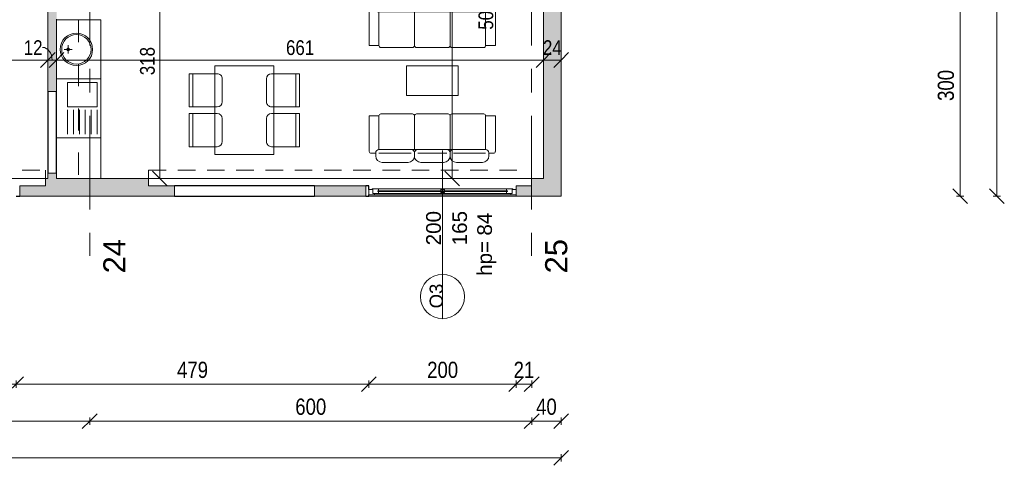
# Model space of a CAD drawing. Header units: centimetres. Extents: x -1631 to 21770, y -8842 to 3590.
# Tile 69 of 133: x 492 to 1829, y -257 to 348. Entities that reach past the tile are written whole.
import ezdxf

# ---------------------------------------------------------------- set-up
doc = ezdxf.new("R2010")
doc.units = ezdxf.units.CM
for name, pattern in [('Dash', [60, 30, -30]), ('Oś', [222.25, 127, -31.75, 31.75, -31.75]), ('Ponad', [39.688, 23.813, -15.875])]:
    doc.linetypes.add(name, pattern=pattern)
for name, color, linetype, lineweight in [('A-ANNO-DIMS', 211, 'Continuous', 13), ('A-ANNO-DIMS-100', 211, 'Continuous', 13), ('A-FLOR-OVHD', 1, 'Ponad', 9), ('A-GENM', 13, 'Continuous', 9), ('A-GLAZ', 151, 'Continuous', 13), ('A-GLAZ-IDEN', 152, 'Continuous', 13), ('A-WALL', 113, 'Continuous', 13), ('A-WALL-PATT', 111, 'Continuous', 13), ('I-FURN', 30, 'Continuous', 9), ('P-SANR-FIXT', 6, 'Continuous', 9), ('S-GRID', 1, 'Continuous', 13), ('S-GRID-IDEN', 1, 'Continuous', 13)]:
    doc.layers.add(name, color=color, linetype=linetype, lineweight=lineweight)
doc.styles.add('Arial Narrow_1', font='ARIALN.TTF', dxfattribs={"height": 22})
doc.styles.add('Arial Narrow_5', font='ARIALN.TTF', dxfattribs={"height": 20})
doc.styles.add('Arial_10', font='arial.ttf', dxfattribs={"height": 20})
doc.styles.add('Arial_13', font='arial.ttf', dxfattribs={"height": 0.2})
doc.styles.add('Arial_7', font='arial.ttf', dxfattribs={"height": 30})
doc.styles.add('Arial_8', font='arial.ttf', dxfattribs={"height": 18})
doc.dimstyles.new('Diagonal_1_100__0_1_', dxfattribs={"dimscale": 30.48, "dimtxt": 22.515481, "dimasz": 0.656168, "dimexe": 0.164042, "dimexo": 0.0625, "dimgap": 0.065617, "dimtad": 1, "dimdec": 1, "dimrnd": 0.1, "dimdsep": 46, "dimtxsty": 'Arial Narrow_1', "dimblk1": 'OBLIQUE', "dimblk2": 'OBLIQUE', "dimsah": 1, "dimcen": 0.09, "dimazin": 0, "dimtfac": 1, "dimtdec": 4, "dimtix": 1, "dimtmove": 0, "dimatfit": 3, "dimfxl": 0, "dimtvp": 1, "dimtolj": 1, "dimtzin": 0, "dimarcsym": 0})
doc.dimstyles.new('Diagonal_1_100__0__wewnętrzne', dxfattribs={"dimscale": 30.48, "dimtxt": 20.468619, "dimasz": 0.656168, "dimexe": 0.164042, "dimexo": 0.0625, "dimgap": 0.032808, "dimtad": 1, "dimdec": 0, "dimdsep": 46, "dimtxsty": 'Arial Narrow_5', "dimblk1": 'OBLIQUE', "dimblk2": 'OBLIQUE', "dimsah": 1, "dimcen": 0.09, "dimazin": 0, "dimtfac": 1, "dimtdec": 4, "dimtix": 1, "dimtmove": 0, "dimatfit": 3, "dimfxl": 0, "dimtvp": 1, "dimtolj": 1, "dimtzin": 0, "dimarcsym": 0})
doc.dimstyles.new('Diagonal_1_100__0__wewnętrzne_1', dxfattribs={"dimscale": 30.48, "dimtxt": 20.468619, "dimasz": 0.656168, "dimexe": 0.164042, "dimexo": 0.0625, "dimgap": 0.032808, "dimtad": 1, "dimdec": 0, "dimdsep": 46, "dimtxsty": 'Arial Narrow_5', "dimblk1": 'OBLIQUE', "dimblk2": 'OBLIQUE', "dimsah": 1, "dimcen": 0.09, "dimazin": 0, "dimtfac": 1, "dimtdec": 4, "dimtix": 1, "dimtmove": 1, "dimatfit": 3, "dimfxl": 0, "dimtvp": 1, "dimtolj": 1, "dimtzin": 0, "dimarcsym": 0})
doc.dimstyles.new('Diagonal_1_100__0__wewnętrzne_2', dxfattribs={"dimscale": 30.48, "dimtxt": 20.468619, "dimasz": 0.656168, "dimexe": 0.164042, "dimexo": 0.0625, "dimgap": 0.032808, "dimtad": 1, "dimdec": 0, "dimdsep": 46, "dimtxsty": 'Arial Narrow_5', "dimblk1": 'OBLIQUE', "dimblk2": 'OBLIQUE', "dimsah": 1, "dimcen": 0.09, "dimazin": 0, "dimtfac": 1, "dimtdec": 4, "dimtix": 1, "dimtmove": 2, "dimatfit": 3, "dimfxl": 0, "dimtvp": 1, "dimtolj": 1, "dimtzin": 0, "dimarcsym": 0})

# ---------------------------------------------------------------- blocks, each defined once
blk = doc.blocks.new('Blat - Blat-2179329-6_piętro IV __13_80 m_ - stan projektowany')
at = {"layer": 'I-FURN'}
for p, q in [((0, 0), (120, 0)), ((0, -80), (0, 0)), ((120, 0), (120, -80)), ((120, -80), (0, -80))]:
    blk.add_line(p, q, dxfattribs=at)
blk = doc.blocks.new('krzesło - krzesło-1270919-6_piętro IV __13_80 m_ - stan projektowany')
at = {"layer": 'I-FURN'}
for p, q in [((-22.5, -22.5), (-22.5, 15.5)), ((-15.5, 22.5), (15.5, 22.5)), ((22.5, 15.5), (22.5, -22.5)), ((22.5, -17.5), (-22.5, -17.5)), ((22.5, -22.5), (-22.5, -22.5))]:
    blk.add_line(p, q, dxfattribs=at)
for centre, start, end in [((-15.5, 15.5), 90, 180), ((15.5, 15.5), 360, 90)]:
    blk.add_arc(centre, 7, start, end, dxfattribs=at)
blk = doc.blocks.new('krzesło - krzesło-823058-6_piętro IV __13_80 m_ - stan projektowany')
at = {"layer": 'I-FURN'}
for p, q in [((-22.5, 22.5), (-22.5, -15.5)), ((22.5, 22.5), (-22.5, 22.5)), ((22.5, 17.5), (-22.5, 17.5)), ((22.5, -15.5), (22.5, 22.5)), ((-15.5, -22.5), (15.5, -22.5))]:
    blk.add_line(p, q, dxfattribs=at)
for centre, start, end in [((-15.5, -15.5), 180, 270), ((15.5, -15.5), 270, 0)]:
    blk.add_arc(centre, 7, start, end, dxfattribs=at)
blk = doc.blocks.new('Blat - Blat-1245948-6_piętro IV __13_80 m_ - stan projektowany')
at = {"layer": 'I-FURN'}
for p, q in [((0, 40), (0, 0)), ((70, 40), (0, 40)), ((70, 0), (70, 40)), ((0, 0), (70, 0))]:
    blk.add_line(p, q, dxfattribs=at)
blk = doc.blocks.new('kanapa 3 siedziska - kanapa-819259-6_piętro IV __13_80 m_ - stan projektowany')
at = {"layer": 'I-FURN'}
for p, q in [((-68, 33.9), (-32.9, 33.9)), ((-15.4, 33.9), (15.4, 33.9)), ((32.9, 33.9), (68, 33.9)), ((-85.6, -29.3), (-85.6, 18.9)), ((-76.8, 21.5), (-82.9, 21.5)), ((-76.8, 20.7), (-76.8, 25.1)), ((-72.4, 21.5), (-28.7, 21.5)), ((-72.4, 16.3), (-72.4, -29.3)), ((-24.1, 16.3), (-72.4, 16.3)), ((-24.1, 25.1), (-24.1, 20.7)), ((-24.1, 16.3), (-24.1, -29.3)), ((24.1, 16.3), (-24.1, 16.3)), ((19.6, 21.5), (-19.6, 21.5)), ((24.1, 25.1), (24.1, 20.7)), ((72.4, 16.3), (24.1, 16.3)), ((24.1, -29.3), (24.1, 16.3)), ((28.5, 21.5), (34.7, 21.5)), ((72.4, 21.5), (28.7, 21.5)), ((72.4, -29.3), (72.4, 16.3)), ((76.8, 25.1), (76.8, 20.7)), ((76.8, 21.5), (82.9, 21.5)), ((85.6, 18.9), (85.6, -29.3)), ((-72.4, -29.3), (-85.6, -29.3)), ((-26.8, -31.9), (-69.8, -31.9)), ((-21.5, -31.9), (21.5, -31.9)), ((26.8, -31.9), (69.8, -31.9)), ((85.6, -29.3), (72.4, -29.3))]:
    blk.add_line(p, q, dxfattribs=at)
for centre, radius, start, end in [((-68, 25.1), 8.77, 90, 180), ((-32.9, 25.1), 8.77, 0, 90), ((-15.4, 25.1), 8.77, 90, 180), ((15.4, 25.1), 8.77, 360, 90), ((32.9, 25.1), 8.77, 90, 180), ((68, 25.1), 8.77, 0, 90), ((-82.9, 18.9), 2.63, 90, 180), ((-72.4, 20.7), 4.39, 180, 270), ((-28.5, 20.7), 4.39, 270, 0), ((-19.7, 20.7), 4.39, 180, 270), ((19.7, 20.7), 4.39, 270, 360), ((28.5, 20.7), 4.39, 180, 270), ((72.4, 20.7), 4.39, 270, 0), ((82.9, 18.9), 2.63, 0, 90), ((-69.8, -29.3), 2.63, 180, 270), ((-26.8, -29.3), 2.63, 270, 0), ((-21.5, -29.3), 2.63, 180, 270), ((21.5, -29.3), 2.63, 270, 0), ((26.8, -29.3), 2.63, 180, 270), ((69.8, -29.3), 2.63, 270, 0)]:
    blk.add_arc(centre, radius, start, end, dxfattribs=at)
blk = doc.blocks.new('kanapa 3 siedziska - kanapa-1274575-6_piętro IV __13_80 m_ - stan projektowany')
at = {"layer": 'I-FURN'}
for p, q in [((-85.6, 29.3), (-85.6, -18.9)), ((-72.4, 29.3), (-85.6, 29.3)), ((-72.4, -16.3), (-72.4, 29.3)), ((-26.8, 31.9), (-69.8, 31.9)), ((-24.1, -16.3), (-24.1, 29.3)), ((-21.5, 31.9), (21.5, 31.9)), ((24.1, 29.3), (24.1, -16.3)), ((26.8, 31.9), (69.8, 31.9)), ((85.6, 29.3), (72.4, 29.3)), ((72.4, 29.3), (72.4, -16.3)), ((85.6, -18.9), (85.6, 29.3)), ((-76.8, -21.5), (-82.9, -21.5)), ((-76.8, -20.7), (-76.8, -25.1)), ((-24.1, -16.3), (-72.4, -16.3)), ((-72.4, -21.5), (-28.7, -21.5)), ((24.1, -16.3), (-24.1, -16.3)), ((-24.1, -25.1), (-24.1, -20.7)), ((19.6, -21.5), (-19.6, -21.5)), ((72.4, -16.3), (24.1, -16.3)), ((24.1, -25.1), (24.1, -20.7)), ((28.5, -21.5), (34.7, -21.5)), ((72.4, -21.5), (28.7, -21.5)), ((76.8, -25.1), (76.8, -20.7)), ((76.8, -21.5), (82.9, -21.5)), ((-68, -33.9), (-32.9, -33.9)), ((-15.4, -33.9), (15.4, -33.9)), ((32.9, -33.9), (68, -33.9))]:
    blk.add_line(p, q, dxfattribs=at)
for centre, radius, start, end in [((-69.8, 29.3), 2.63, 90, 180), ((-26.8, 29.3), 2.63, 360, 90), ((-21.5, 29.3), 2.63, 90, 180), ((21.5, 29.3), 2.63, 360, 90), ((26.8, 29.3), 2.63, 90, 180), ((69.8, 29.3), 2.63, 360, 90), ((-82.9, -18.9), 2.63, 180, 270), ((-72.4, -20.7), 4.39, 90, 180), ((-68, -25.1), 8.77, 180, 270), ((-32.9, -25.1), 8.77, 270, 360), ((-28.5, -20.7), 4.39, 360, 90), ((-19.7, -20.7), 4.39, 90, 180), ((-15.4, -25.1), 8.77, 180, 270), ((15.4, -25.1), 8.77, 270, 0), ((19.7, -20.7), 4.39, 0, 90), ((28.5, -20.7), 4.39, 90, 180), ((32.9, -25.1), 8.77, 180, 270), ((68, -25.1), 8.77, 270, 360), ((72.4, -20.7), 4.39, 360, 90), ((82.9, -18.9), 2.63, 270, 0)]:
    blk.add_arc(centre, radius, start, end, dxfattribs=at)
blk = doc.blocks.new('Blat - Blat-2458767-6_piętro IV __13_80 m_ - stan projektowany')
at = {"layer": 'I-FURN', "linetype": 'Dash'}
for p, q in [((215, 0), (215, -30)), ((215, -30), (0, -30))]:
    blk.add_line(p, q, dxfattribs=at)
blk = doc.blocks.new('Blat - Blat-V19-6_piętro IV __13_80 m_ - stan projektowany')
at = {"layer": 'I-FURN'}
for p, q in [((0, 60), (0, 0)), ((80, 60), (0, 60)), ((80, 0), (80, 60))]:
    blk.add_line(p, q, dxfattribs=at)
blk = doc.blocks.new('zlewozmywak jednokomorowy - Type 1-2176593-6_piętro IV __13_80 m_ - stan projektowany')
at = {"layer": 'A-GENM'}
for p, q in [((-27.5, -66), (-27.5, -6)), ((52.5, -6), (52.5, -66)), ((-22.5, -21), (10.5, -21)), ((14.5, -61), (14.5, -21)), ((14.5, -21), (47.5, -21)), ((47.5, -21), (47.5, -61)), ((10.5, -29), (-22.5, -29)), ((10.5, -37), (-22.5, -37)), ((10.5, -45), (-22.5, -45)), ((10.5, -53), (-22.5, -53)), ((52.5, -66), (-27.5, -66)), ((10.5, -61), (-22.5, -61)), ((47.5, -61), (14.5, -61))]:
    blk.add_line(p, q, dxfattribs=at)
blk = doc.blocks.new('umywalka okrągła d _44cm stal nierdzewna - Type 1-2356172-6_piętro IV __13_80 m_ - stan projektowany')
at = {"layer": 'P-SANR-FIXT'}
for p, q in [((7, -21.9), (18, -21.9)), ((12.5, -16.4), (12.5, -27.4))]:
    blk.add_line(p, q, dxfattribs=at)
for centre, radius in [((12.5, -33), 22), ((12.5, -33), 20), ((12.5, -21.9), 1.9)]:
    blk.add_circle(centre, radius, dxfattribs=at)
blk = doc.blocks.new('Blat - Blat-2460421-6_piętro IV __13_80 m_ - stan projektowany')
at = {"layer": 'I-FURN'}
for p, q in [((0, 60), (0, 0)), ((55, 60), (0, 60))]:
    blk.add_line(p, q, dxfattribs=at)
blk = doc.blocks.new('Okno - automatyczna etykieta - 200x165 _projektowane_-2623157-6_piętro IV __13_80 m_ - stan projektowany')
at = {"layer": 'A-GLAZ'}
for p, q in [((-92.5, 5.5), (-100, 5.5)), ((-100, 5.5), (-100, -2)), ((-100, 5.5), (100, 5.5)), ((-87, 3.5), (-94.5, 3.5)), ((-94.5, 3.5), (-94.5, -2)), ((-94.5, -2), (-94.5, 3.5)), ((-94.5, 3.5), (-92.5, 3.5)), ((-92.5, 3.5), (-92.5, 5.5)), ((92.5, 5.5), (-92.5, 5.5)), ((88, 0.75), (-88, 0.75)), ((-88, 0.75), (-88, -0.25)), ((-88, -0.25), (-88, 0.75)), ((-88, 0.75), (-87, 0.75)), ((-87, 0.75), (-87, 3.5)), ((87, 3.5), (-87, 3.5)), ((2.5, 2.25), (-2.5, 2.25)), ((-2.5, 2.25), (-2.5, -1.75)), ((2.5, -1.75), (2.5, 2.25)), ((94.5, 3.5), (87, 3.5)), ((87, 3.5), (87, 0.75)), ((87, 0.75), (88, 0.75)), ((88, -0.25), (88, 0.75)), ((88, 0.75), (88, -0.25)), ((100, 5.5), (92.5, 5.5)), ((92.5, 5.5), (92.5, 3.5)), ((92.5, 3.5), (94.5, 3.5)), ((94.5, -2), (94.5, 3.5)), ((94.5, 3.5), (94.5, -2)), ((100, -2), (100, 5.5)), ((-100, -2), (-94.5, -2)), ((-94.5, -2), (-95.5, -2)), ((-95.5, -2), (-95.5, -3)), ((-95.5, -3), (-87, -3)), ((-88, -0.25), (88, -0.25)), ((-87, -0.25), (-88, -0.25)), ((-87, -3), (-87, -0.25)), ((87, -3), (-87, -3)), ((-2.5, -1.75), (2.5, -1.75)), ((87, -0.25), (87, -3)), ((88, -0.25), (87, -0.25)), ((87, -3), (95.5, -3)), ((95.5, -2), (94.5, -2)), ((94.5, -2), (100, -2)), ((95.5, -3), (95.5, -2))]:
    blk.add_line(p, q, dxfattribs=at)
blk = doc.blocks.new('DIMBLOCK1-6_piętro IV __13_80 m_ - stan projektowany')
at = {"layer": 'A-ANNO-DIMS-100', "transparency": 16777216}
for p, q in [((-1252.6, -246.8), (-1242.6, -236.8)), ((1227.4, -246.8), (1237.4, -236.8)), ((-1252.6, -246.8), (-1262.6, -256.8)), ((-1252.6, -241.8), (-1252.6, -251.8)), ((-1252.6, -246.8), (-1252.6, -241.8)), ((-1252.6, -246.8), (1227.4, -246.8)), ((1227.4, -246.8), (1217.4, -256.8)), ((1227.4, -241.8), (1227.4, -251.8)), ((1227.4, -246.8), (1227.4, -241.8))]:
    blk.add_line(p, q, dxfattribs=at)
at = {"layer": 'A-ANNO-DIMS-100', "color": 0, "transparency": 16777216, "insert": (-40.5, -216.3), "char_height": 22, "width": 66.903, "attachment_point": 1, "line_spacing_factor": 0.974696, "style": 'Arial Narrow_1'}
blk.add_mtext('2480', dxfattribs=at)
blk = doc.blocks.new('_Oblique')
at = {"color": 0, "linetype": 'ByBlock', "lineweight": -2}
blk.add_line((-0.5, -0.5), (0.5, 0.5), dxfattribs=at)
blk = doc.blocks.new('DIMBLOCK2-6_piętro IV __13_80 m_ - stan projektowany')
at = {"layer": 'A-ANNO-DIMS-100', "transparency": 16777216}
for p, q in [((1187.4, -196.8), (1197.4, -186.8)), ((1227.4, -196.8), (1237.4, -186.8)), ((1187.4, -196.8), (1177.4, -206.8)), ((1187.4, -191.8), (1187.4, -201.8)), ((1187.4, -196.8), (1187.4, -191.8)), ((1227.4, -196.8), (1187.4, -196.8)), ((1227.4, -196.8), (1217.4, -206.8)), ((1227.4, -191.8), (1227.4, -201.8)), ((1227.4, -196.8), (1227.4, -191.8))]:
    blk.add_line(p, q, dxfattribs=at)
at = {"layer": 'A-ANNO-DIMS-100', "color": 0, "transparency": 16777216, "insert": (1193.4, -166.3), "char_height": 22, "width": 33.452, "attachment_point": 1, "line_spacing_factor": 0.974696, "style": 'Arial Narrow_1'}
blk.add_mtext('40', dxfattribs=at)
blk = doc.blocks.new('DIMBLOCK3-6_piętro IV __13_80 m_ - stan projektowany')
at = {"layer": 'A-ANNO-DIMS-100', "transparency": 16777216}
for p, q in [((587.4, -196.8), (597.4, -186.8)), ((1187.4, -196.8), (1197.4, -186.8)), ((587.4, -196.8), (577.4, -206.8)), ((587.4, -191.8), (587.4, -201.8)), ((587.4, -196.8), (587.4, -191.8)), ((1187.4, -196.8), (587.4, -196.8)), ((1187.4, -196.8), (1177.4, -206.8)), ((1187.4, -191.8), (1187.4, -201.8)), ((1187.4, -196.8), (1187.4, -191.8))]:
    blk.add_line(p, q, dxfattribs=at)
at = {"layer": 'A-ANNO-DIMS-100', "color": 0, "transparency": 16777216, "insert": (866.5, -166.3), "char_height": 22, "width": 50.177, "attachment_point": 1, "line_spacing_factor": 0.974696, "style": 'Arial Narrow_1'}
blk.add_mtext('600', dxfattribs=at)
blk = doc.blocks.new('DIMBLOCK4-6_piętro IV __13_80 m_ - stan projektowany')
at = {"layer": 'A-ANNO-DIMS-100', "transparency": 16777216}
for p, q in [((-12.6, -196.8), (-2.6, -186.8)), ((587.4, -196.8), (597.4, -186.8)), ((-12.6, -196.8), (-22.6, -206.8)), ((-12.6, -191.8), (-12.6, -201.8)), ((-12.6, -196.8), (-12.6, -191.8)), ((587.4, -196.8), (-12.6, -196.8)), ((587.4, -196.8), (577.4, -206.8)), ((587.4, -191.8), (587.4, -201.8)), ((587.4, -196.8), (587.4, -191.8))]:
    blk.add_line(p, q, dxfattribs=at)
at = {"layer": 'A-ANNO-DIMS-100', "color": 0, "transparency": 16777216, "insert": (266.5, -166.3), "char_height": 22, "width": 50.177, "attachment_point": 1, "line_spacing_factor": 0.974696, "style": 'Arial Narrow_1'}
blk.add_mtext('600', dxfattribs=at)
blk = doc.blocks.new('DIMBLOCK9-6_piętro IV __13_80 m_ - stan projektowany')
at = {"layer": 'A-ANNO-DIMS-100', "transparency": 16777216}
for p, q in [((1819, 2848.3), (1809, 2858.3)), ((1814, 2848.3), (1824, 2848.3)), ((1819, 2848.3), (1814, 2848.3)), ((1819, 108.3), (1819, 2848.3)), ((1819, 2848.3), (1829, 2838.3)), ((1819, 108.3), (1809, 118.3)), ((1814, 108.3), (1824, 108.3)), ((1819, 108.3), (1814, 108.3)), ((1819, 108.3), (1829, 98.3))]:
    blk.add_line(p, q, dxfattribs=at)
at = {"layer": 'A-ANNO-DIMS-100', "color": 0, "transparency": 16777216, "insert": (1788.6, 1450.4), "char_height": 22, "width": 66.903, "attachment_point": 1, "rotation": 90, "line_spacing_factor": 0.974696, "style": 'Arial Narrow_1'}
blk.add_mtext('2740', dxfattribs=at)
blk = doc.blocks.new('DIMBLOCK17-6_piętro IV __13_80 m_ - stan projektowany')
at = {"layer": 'A-ANNO-DIMS-100', "transparency": 16777216}
for p, q in [((1769, 408.3), (1759, 418.3)), ((1764, 408.3), (1774, 408.3)), ((1769, 408.3), (1764, 408.3)), ((1769, 108.3), (1769, 408.3)), ((1769, 408.3), (1779, 398.3)), ((1769, 108.3), (1759, 118.3)), ((1764, 108.3), (1774, 108.3)), ((1769, 108.3), (1764, 108.3)), ((1769, 108.3), (1779, 98.3))]:
    blk.add_line(p, q, dxfattribs=at)
at = {"layer": 'A-ANNO-DIMS-100', "color": 0, "transparency": 16777216, "insert": (1738.6, 237.4), "char_height": 22, "width": 50.177, "attachment_point": 1, "rotation": 90, "line_spacing_factor": 0.974696, "style": 'Arial Narrow_1'}
blk.add_mtext('300', dxfattribs=at)
blk = doc.blocks.new('DIMBLOCK66-6_piętro IV __13_80 m_ - stan projektowany')
at = {"layer": 'A-ANNO-DIMS-100', "transparency": 16777216}
for p, q in [((682.6, 450.3), (672.6, 460.3)), ((677.6, 450.3), (687.6, 450.3)), ((682.6, 450.3), (677.6, 450.3)), ((682.6, 132.3), (682.6, 450.3)), ((682.6, 450.3), (692.6, 440.3)), ((682.6, 132.3), (672.6, 142.3)), ((677.6, 132.3), (687.6, 132.3)), ((682.6, 132.3), (677.6, 132.3)), ((682.6, 132.3), (692.6, 122.3))]:
    blk.add_line(p, q, dxfattribs=at)
at = {"layer": 'A-ANNO-DIMS-100', "color": 0, "transparency": 16777216, "insert": (655.7, 272.3), "char_height": 20, "width": 45.616, "attachment_point": 1, "rotation": 90, "line_spacing_factor": 0.974696, "style": 'Arial Narrow_5'}
blk.add_mtext('318', dxfattribs=at)
blk = doc.blocks.new('DIMBLOCK91-6_piętro IV __13_80 m_ - stan projektowany')
at = {"layer": 'A-ANNO-DIMS-100', "transparency": 16777216}
for p, q in [((1203.4, 292.9), (1213.4, 302.9)), ((1203.4, 287.9), (1203.4, 297.9)), ((1227.4, 292.9), (1237.4, 302.9)), ((1227.4, 287.9), (1227.4, 297.9)), ((1203.4, 292.9), (1193.4, 282.9)), ((1227.4, 292.9), (1203.4, 292.9)), ((1203.4, 292.9), (1203.4, 287.9)), ((1227.4, 292.9), (1217.4, 282.9)), ((1227.4, 292.9), (1227.4, 287.9))]:
    blk.add_line(p, q, dxfattribs=at)
at = {"layer": 'A-ANNO-DIMS-100', "color": 0, "transparency": 16777216, "insert": (1202.7, 319.7), "char_height": 20, "width": 30.411, "attachment_point": 1, "line_spacing_factor": 0.974696, "style": 'Arial Narrow_5'}
blk.add_mtext('24', dxfattribs=at)
blk = doc.blocks.new('DIMBLOCK92-6_piętro IV __13_80 m_ - stan projektowany')
at = {"layer": 'A-ANNO-DIMS-100', "transparency": 16777216}
for p, q in [((542.4, 292.9), (552.4, 302.9)), ((542.4, 287.9), (542.4, 297.9)), ((1203.4, 292.9), (1213.4, 302.9)), ((1203.4, 287.9), (1203.4, 297.9)), ((542.4, 292.9), (532.4, 282.9)), ((1203.4, 292.9), (542.4, 292.9)), ((542.4, 292.9), (542.4, 287.9)), ((1203.4, 292.9), (1193.4, 282.9)), ((1203.4, 292.9), (1203.4, 287.9))]:
    blk.add_line(p, q, dxfattribs=at)
at = {"layer": 'A-ANNO-DIMS-100', "color": 0, "transparency": 16777216, "insert": (853.9, 319.7), "char_height": 20, "width": 45.616, "attachment_point": 1, "line_spacing_factor": 0.974696, "style": 'Arial Narrow_5'}
blk.add_mtext('661', dxfattribs=at)
blk = doc.blocks.new('DIMBLOCK93-6_piętro IV __13_80 m_ - stan projektowany')
at = {"layer": 'A-ANNO-DIMS-100', "transparency": 16777216}
for p, q in [((530.4, 292.9), (540.4, 302.9)), ((530.4, 287.9), (530.4, 297.9)), ((542.4, 292.9), (552.4, 302.9)), ((542.4, 287.9), (542.4, 297.9)), ((530.4, 292.9), (520.4, 282.9)), ((542.4, 292.9), (530.4, 292.9)), ((530.4, 292.9), (530.4, 287.9)), ((542.4, 292.9), (532.4, 282.9)), ((542.4, 292.9), (542.4, 287.9))]:
    blk.add_line(p, q, dxfattribs=at)
blk.add_ellipse((523.3, 292.9), major_axis=(0, 17.2), ratio=0.759866, start_param=4.712389, end_param=6.283185, dxfattribs=at)
at = {"layer": 'A-ANNO-DIMS-100', "color": 0, "transparency": 16777216, "insert": (497.9, 319.7), "char_height": 20, "width": 30.411, "attachment_point": 1, "line_spacing_factor": 0.974696, "style": 'Arial Narrow_5'}
blk.add_mtext('12', dxfattribs=at)
blk = doc.blocks.new('DIMBLOCK94-6_piętro IV __13_80 m_ - stan projektowany')
at = {"layer": 'A-ANNO-DIMS-100', "transparency": 16777216}
for p, q in [((297.4, 292.9), (307.4, 302.9)), ((297.4, 287.9), (297.4, 297.9)), ((530.4, 292.9), (540.4, 302.9)), ((530.4, 287.9), (530.4, 297.9)), ((297.4, 292.9), (287.4, 282.9)), ((530.4, 292.9), (297.4, 292.9)), ((297.4, 292.9), (297.4, 287.9)), ((530.4, 292.9), (520.4, 282.9)), ((530.4, 292.9), (530.4, 287.9))]:
    blk.add_line(p, q, dxfattribs=at)
at = {"layer": 'A-ANNO-DIMS-100', "color": 0, "transparency": 16777216, "insert": (394.9, 319.7), "char_height": 20, "width": 45.616, "attachment_point": 1, "line_spacing_factor": 0.974696, "style": 'Arial Narrow_5'}
blk.add_mtext('233', dxfattribs=at)
blk = doc.blocks.new('DIMBLOCK120-6_piętro IV __13_80 m_ - stan projektowany')
at = {"layer": 'A-ANNO-DIMS-100', "transparency": 16777216}
for p, q in [((1079.5, 640.8), (1069.5, 650.8)), ((1074.5, 640.8), (1084.5, 640.8)), ((1079.5, 640.8), (1074.5, 640.8)), ((1079.5, 132.3), (1079.5, 640.8)), ((1079.5, 640.8), (1089.5, 630.8)), ((1079.5, 132.3), (1069.5, 142.3)), ((1084.5, 132.3), (1074.5, 132.3)), ((1079.5, 132.3), (1089.5, 122.3)), ((1079.5, 132.3), (1084.5, 132.3))]:
    blk.add_line(p, q, dxfattribs=at)
at = {"layer": 'A-ANNO-DIMS-100', "color": 0, "transparency": 16777216, "insert": (1115.2, 334), "char_height": 20, "width": 45.616, "attachment_point": 1, "rotation": 90, "line_spacing_factor": 0.974696, "style": 'Arial Narrow_5'}
blk.add_mtext('509', dxfattribs=at)
blk = doc.blocks.new('DIMBLOCK248-6_piętro IV __13_80 m_ - stan projektowany')
at = {"layer": 'A-ANNO-DIMS-100', "transparency": 16777216}
for p, q in [((1166.4, -146.8), (1156.4, -156.8)), ((1166.4, -146.8), (1176.4, -136.8)), ((1166.4, -141.8), (1166.4, -151.8)), ((1166.4, -146.8), (1166.4, -141.8)), ((1187.4, -146.8), (1166.4, -146.8)), ((1187.4, -146.8), (1177.4, -156.8)), ((1187.4, -146.8), (1197.4, -136.8)), ((1187.4, -141.8), (1187.4, -151.8)), ((1187.4, -146.8), (1187.4, -141.8))]:
    blk.add_line(p, q, dxfattribs=at)
at = {"layer": 'A-ANNO-DIMS-100', "color": 0, "transparency": 16777216, "insert": (1162.9, -116.3), "char_height": 22, "width": 33.452, "attachment_point": 1, "line_spacing_factor": 0.974696, "style": 'Arial Narrow_1'}
blk.add_mtext('21', dxfattribs=at)
blk = doc.blocks.new('DIMBLOCK249-6_piętro IV __13_80 m_ - stan projektowany')
at = {"layer": 'A-ANNO-DIMS-100', "transparency": 16777216}
for p, q in [((966.4, -146.8), (956.4, -156.8)), ((966.4, -146.8), (976.4, -136.8)), ((966.4, -141.8), (966.4, -151.8)), ((966.4, -146.8), (966.4, -141.8)), ((1166.4, -146.8), (966.4, -146.8)), ((1166.4, -146.8), (1156.4, -156.8)), ((1166.4, -146.8), (1176.4, -136.8)), ((1166.4, -141.8), (1166.4, -151.8)), ((1166.4, -146.8), (1166.4, -141.8))]:
    blk.add_line(p, q, dxfattribs=at)
at = {"layer": 'A-ANNO-DIMS-100', "color": 0, "transparency": 16777216, "insert": (1045.5, -116.3), "char_height": 22, "width": 50.177, "attachment_point": 1, "line_spacing_factor": 0.974696, "style": 'Arial Narrow_1'}
blk.add_mtext('200', dxfattribs=at)
blk = doc.blocks.new('DIMBLOCK250-6_piętro IV __13_80 m_ - stan projektowany')
at = {"layer": 'A-ANNO-DIMS-100', "transparency": 16777216}
for p, q in [((487.4, -146.8), (477.4, -156.8)), ((487.4, -146.8), (497.4, -136.8)), ((487.4, -141.8), (487.4, -151.8)), ((487.4, -146.8), (487.4, -141.8)), ((966.4, -146.8), (487.4, -146.8)), ((966.4, -146.8), (956.4, -156.8)), ((966.4, -146.8), (976.4, -136.8)), ((966.4, -141.8), (966.4, -151.8)), ((966.4, -146.8), (966.4, -141.8))]:
    blk.add_line(p, q, dxfattribs=at)
at = {"layer": 'A-ANNO-DIMS-100', "color": 0, "transparency": 16777216, "insert": (706, -116.3), "char_height": 22, "width": 50.177, "attachment_point": 1, "line_spacing_factor": 0.974696, "style": 'Arial Narrow_1'}
blk.add_mtext('479', dxfattribs=at)
blk = doc.blocks.new('DIMBLOCK251-6_piętro IV __13_80 m_ - stan projektowany')
at = {"layer": 'A-ANNO-DIMS-100', "transparency": 16777216}
for p, q in [((307.4, -146.8), (297.4, -156.8)), ((307.4, -146.8), (317.4, -136.8)), ((307.4, -141.8), (307.4, -151.8)), ((307.4, -146.8), (307.4, -141.8)), ((487.4, -146.8), (307.4, -146.8)), ((487.4, -146.8), (477.4, -156.8)), ((487.4, -146.8), (497.4, -136.8)), ((487.4, -141.8), (487.4, -151.8)), ((487.4, -146.8), (487.4, -141.8))]:
    blk.add_line(p, q, dxfattribs=at)
at = {"layer": 'A-ANNO-DIMS-100', "color": 0, "transparency": 16777216, "insert": (376.5, -116.3), "char_height": 22, "width": 50.177, "attachment_point": 1, "line_spacing_factor": 0.974696, "style": 'Arial Narrow_1'}
blk.add_mtext('180', dxfattribs=at)
blk = doc.blocks.new('Okno_LD_typ 100 - metka _ wys_parapetu-2491833-6_piętro IV __13_80 m_ - stan projektowany')
at = {"layer": 'A-GLAZ-IDEN'}
blk.add_line((0, 1.892), (0, -0.392), dxfattribs=at)
blk.add_circle((0, -0.092), 0.3, dxfattribs=at)
at = {"layer": 'A-GLAZ-IDEN', "insert": (0.471, 0.663), "char_height": 0.2, "width": 0.48783, "attachment_point": 3, "rotation": 90, "line_spacing_factor": 0.936439, "style": 'Arial_13', "bg_fill": 3, "box_fill_scale": 1.25, "bg_fill_color": 256, "bg_fill_true_color": 13158600, "bg_fill_transparency": 0}
blk.add_mtext('\\pt1.27,2.54,3.81,5.08,6.35,7.62,8.89,10.16,11.43,12.7,13.97,15.24,16.51,17.78,19.05,20.32,21.59,22.86,24.13,25.4,26.67,27.94,29.21,30.48,31.75,33.02,34.29,35.56,36.83,38.1,39.37,40.64;hp= ', dxfattribs=at)

msp = doc.modelspace()

# ---------------------------------------------------------------- hatches: boundary and pattern name
at = {"layer": 'A-WALL-PATT'}
h = msp.add_hatch(color=9, dxfattribs=at)
h.paths.add_polyline_path([(542.38, 132.33), (542.38, 139.33), (530.38, 139.33), (530.38, 132.33)], flags=0)
h.paths.add_polyline_path([(542.38, 250.33), (542.38, 465.83), (530.38, 465.83), (530.38, 250.33)], flags=0)
h.paths.add_polyline_path([(530.38, 657.83), (542.38, 657.83), (542.38, 660.33), (530.38, 660.33)], flags=0)
h.paths.add_polyline_path([(530.38, 781.33), (542.38, 781.33), (542.38, 1102.83), (530.38, 1102.83), (530.38, 788.28)], flags=0)
h.paths.add_polyline_path([(530.38, 1312.83), (542.38, 1312.83), (542.38, 1431.33), (530.38, 1431.33)], flags=0)
h.paths.add_polyline_path([(530.38, 1633.83), (542.38, 1633.83), (542.38, 2022.83), (530.38, 2022.83), (530.38, 1665.12)], flags=0)
h.paths.add_polyline_path([(542.38, 2173.83), (542.38, 2458.83), (530.38, 2458.83), (530.38, 2173.83)], flags=0)
h.paths.add_polyline_path([(530.38, 2593.83), (542.38, 2593.83), (542.38, 2824.33), (530.38, 2824.33), (530.38, 2634.27)], flags=0)
for points in [[(1227.38, 132.33), (1227.38, 393.33), (1203.38, 393.33), (1203.38, 132.33)], [(527.38, 108.33), (667.38, 108.33), (667.38, 132.33), (527.38, 132.33), (527.38, 122.33)], [(1187.38, 108.33), (1227.38, 108.33), (1227.38, 132.33), (1187.38, 132.33), (1187.38, 122.33)]]:
    msp.add_hatch(color=9, dxfattribs=at).paths.add_polyline_path(points, flags=0)
h = msp.add_hatch(color=9, dxfattribs=at)
h.paths.add_polyline_path([(-537.36, 108.33), (-532.62, 108.33), (-532.62, 122.33), (-552.62, 122.33), (-552.62, 108.33)], flags=0)
h.paths.add_polyline_path([(-327.62, 108.33), (-257.62, 108.33), (-257.62, 122.33), (-327.62, 122.33)], flags=0)
h.paths.add_polyline_path([(-47.62, 108.33), (22.38, 108.33), (22.38, 122.33), (-47.62, 122.33)], flags=0)
h.paths.add_polyline_path([(232.38, 108.33), (302.38, 108.33), (302.38, 122.33), (232.38, 122.33)], flags=0)
h.paths.add_polyline_path([(492.38, 108.33), (527.38, 108.33), (527.38, 122.33), (492.38, 122.33)], flags=0)
h = msp.add_hatch(color=9, dxfattribs=at)
h.paths.add_polyline_path([(667.38, 108.33), (702.38, 108.33), (702.38, 122.33), (667.38, 122.33)], flags=0)
h.paths.add_polyline_path([(892.38, 108.33), (962.38, 108.33), (962.38, 122.33), (892.38, 122.33)], flags=0)
h.paths.add_polyline_path([(1166.38, 108.33), (1187.38, 108.33), (1187.38, 122.33), (1166.38, 122.33), (1166.38, 109.83)], flags=0)

# ---------------------------------------------------------------- linework, layer by layer
at = {"layer": 'A-FLOR-OVHD'}
for p, q in [((297.38, 143.33), (527.38, 143.33)), ((527.38, 132.33), (527.38, 143.33)), ((667.38, 132.33), (667.38, 143.33)), ((667.38, 143.33), (1172.38, 143.33))]:
    msp.add_line(p, q, dxfattribs=at)
at = {"layer": 'A-WALL', "lineweight": 9}
for p, q in [((530.38, 465.83), (530.38, 250.33)), ((1203.38, 423.33), (1203.38, 132.33)), ((1227.38, 108.33), (1227.38, 423.33)), ((542.38, 250.33), (542.38, 348.33)), ((530.38, 139.33), (530.38, 132.33)), ((542.38, 132.33), (542.38, 139.33)), ((297.38, 132.33), (530.38, 132.33)), ((527.38, 122.33), (492.38, 122.33)), ((527.38, 132.33), (527.38, 122.33)), ((542.38, 132.33), (1203.38, 132.33)), ((667.38, 122.33), (667.38, 132.33)), ((702.38, 122.33), (667.38, 122.33)), ((962.38, 122.33), (892.38, 122.33)), ((1187.38, 122.33), (1166.38, 122.33)), ((1166.38, 122.33), (1166.38, 117.33)), ((1187.38, 132.33), (1187.38, 122.33)), ((492.38, 108.33), (702.38, 108.33)), ((892.38, 108.33), (962.38, 108.33)), ((1227.38, 108.33), (966.38, 108.33)), ((1166.38, 109.83), (1166.38, 108.33))]:
    msp.add_line(p, q, dxfattribs=at)
at = {"layer": 'A-WALL'}
for p, q in [((530.38, 250.33), (542.38, 250.33)), ((542.38, 139.33), (530.38, 139.33)), ((492.38, 122.33), (492.38, 108.33)), ((702.38, 108.33), (702.38, 122.33)), ((892.38, 122.33), (892.38, 108.33)), ((962.38, 108.33), (962.38, 122.33))]:
    msp.add_line(p, q, dxfattribs=at)
at = {"layer": 'A-WALL', "color": 7, "lineweight": 25}
for p, q in [((530.38, 250.33), (530.38, 139.33)), ((542.38, 139.33), (542.38, 250.33)), ((892.38, 122.33), (702.38, 122.33)), ((966.38, 122.33), (962.38, 122.33)), ((966.38, 117.33), (966.38, 122.33)), ((487.38, 108.33), (492.38, 108.33)), ((702.38, 108.33), (892.38, 108.33)), ((962.38, 108.33), (966.38, 108.33)), ((966.38, 108.33), (966.38, 109.83))]:
    msp.add_line(p, q, dxfattribs=at)
at = {"layer": 'S-GRID', "linetype": 'Oś'}
for p, q in [((587.38, 2884.27), (587.38, 27.13)), ((1187.38, 2884.27), (1187.38, 27.13))]:
    msp.add_line(p, q, dxfattribs=at)

# ---------------------------------------------------------------- block references
at = {"layer": 'A-GENM', "rotation": 90.00000000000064}
msp.add_blockref('zlewozmywak jednokomorowy - Type 1-2176593-6_piętro IV __13_80 m_ - stan projektowany', (536.38, 214.83), dxfattribs=at)
at = {"layer": 'A-GLAZ', "rotation": 180}
msp.add_blockref('Okno - automatyczna etykieta - 200x165 _projektowane_-2623157-6_piętro IV __13_80 m_ - stan projektowany', (1066.38, 115.33), dxfattribs=at)
at = {"layer": 'I-FURN'}
for name, p, rotation in [('kanapa 3 siedziska - kanapa-1274575-6_piętro IV __13_80 m_ - stan projektowany', (1052.48, 341.79), 180), ('Blat - Blat-V19-6_piętro IV __13_80 m_ - stan projektowany', (542.38, 347.33), 270.0000000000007), ('Blat - Blat-2179329-6_piętro IV __13_80 m_ - stan projektowany', (757.38, 164.87), 90.00000000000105), ('Blat - Blat-1245948-6_piętro IV __13_80 m_ - stan projektowany', (1087.48, 284.87), 180), ('krzesło - krzesło-823058-6_piętro IV __13_80 m_ - stan projektowany', (744.88, 251.87), 90.00000000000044), ('krzesło - krzesło-1270919-6_piętro IV __13_80 m_ - stan projektowany', (849.88, 251.87), 90.0000000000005), ('krzesło - krzesło-1270919-6_piętro IV __13_80 m_ - stan projektowany', (744.88, 197.87), 269.9999999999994), ('krzesło - krzesło-823058-6_piętro IV __13_80 m_ - stan projektowany', (849.88, 197.87), 269.9999999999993), ('kanapa 3 siedziska - kanapa-819259-6_piętro IV __13_80 m_ - stan projektowany', (1052.48, 187.94), 180), ('Blat - Blat-2460421-6_piętro IV __13_80 m_ - stan projektowany', (542.38, 187.33), 270.0000000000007)]:
    msp.add_blockref(name, p, dxfattribs=dict(at, rotation=rotation))
at = {"layer": 'I-FURN', "linetype": 'Dash', "rotation": 89.99999999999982}
msp.add_blockref('Blat - Blat-2458767-6_piętro IV __13_80 m_ - stan projektowany', (542.38, 132.33), dxfattribs=at)
at = {"layer": 'P-SANR-FIXT', "rotation": 90.00000000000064}
msp.add_blockref('umywalka okrągła d _44cm stal nierdzewna - Type 1-2356172-6_piętro IV __13_80 m_ - stan projektowany', (536.38, 294.83), dxfattribs=at)

# ---------------------------------------------------------------- texts
at = {"layer": 'S-GRID-IDEN', "char_height": 30, "width": 48.3, "attachment_point": 5, "rotation": 90, "line_spacing_factor": 0.936439, "style": 'Arial_7'}
for s, insert in [('\\pt126.9999,254.0001,381,507.9999,635.0001,762,888.9999,1016.0001,1143,1269.9999,1397.0001,1524,1650.9999,1778.0001,1905,2031.9999,2159.0001,2286,2412.9999,2540.0001,2667,2793.9999,2921.0001,3048,3174.9999,3302.0001,3429,3555.9999,3683.0001,3810,3936.9999,4064.0001;24', (620.88, 26.79)), ('\\pt126.9999,254.0001,381,507.9999,635.0001,762,888.9999,1016.0001,1143,1269.9999,1397.0001,1524,1650.9999,1778.0001,1905,2031.9999,2159.0001,2286,2412.9999,2540.0001,2667,2793.9999,2921.0001,3048,3174.9999,3302.0001,3429,3555.9999,3683.0001,3810,3936.9999,4064.0001;25', (1220.88, 26.79))]:
    msp.add_mtext(s, dxfattribs=dict(at, insert=insert))

# ---------------------------------------------------------------- dimensions: what is measured, and where the dimension line sits
at = {"layer": 'A-ANNO-DIMS'}
for base, p1, p2, angle, dimstyle, override, picture, middle in [((1818.99, 2848.33), (1813.99, 108.33), (1813.99, 2848.33), 90, 'Diagonal_1_100__0_1_', {"dimpost": '<>', "dimfxl": 2740}, 'DIMBLOCK9-6_piętro IV __13_80 m_ - stan projektowany', (1805.76, 1478.33)), ((682.57, 450.33), (677.57, 132.33), (677.57, 450.33), 90, 'Diagonal_1_100__0__wewnętrzne', {"dimpost": '<>', "dimfxl": 318}, 'DIMBLOCK66-6_piętro IV __13_80 m_ - stan projektowany', (671.36, 291.33)), ((1768.99, 408.33), (1763.99, 108.33), (1763.99, 408.33), 90, 'Diagonal_1_100__0_1_', {"dimpost": '<>', "dimfxl": 300}, 'DIMBLOCK17-6_piętro IV __13_80 m_ - stan projektowany', (1755.76, 258.33)), ((307.38, -146.77), (487.38, -141.77), (307.38, -141.77), 0, 'Diagonal_1_100__0_1_', {"dimpost": '<>', "dimfxl": 180}, 'DIMBLOCK251-6_piętro IV __13_80 m_ - stan projektowany', (397.38, -133.53)), ((487.38, -146.77), (966.38, -141.77), (487.38, -141.77), 0, 'Diagonal_1_100__0_1_', {"dimpost": '<>', "dimfxl": 479}, 'DIMBLOCK250-6_piętro IV __13_80 m_ - stan projektowany', (726.88, -133.53)), ((966.38, -146.77), (1166.38, -141.77), (966.38, -141.77), 0, 'Diagonal_1_100__0_1_', {"dimpost": '<>', "dimfxl": 200}, 'DIMBLOCK249-6_piętro IV __13_80 m_ - stan projektowany', (1066.38, -133.53)), ((1166.38, -146.77), (1187.38, -141.77), (1166.38, -141.77), 0, 'Diagonal_1_100__0_1_', {"dimpost": '<>', "dimfxl": 21}, 'DIMBLOCK248-6_piętro IV __13_80 m_ - stan projektowany', (1176.88, -133.72))]:
    dim = msp.add_linear_dim(base=base, p1=p1, p2=p2, angle=angle, dimstyle=dimstyle, override=override, dxfattribs=at)
    dim.commit()
    dim.dimension.update_dxf_attribs({"geometry": picture, "text_midpoint": middle})
dim = msp.add_linear_dim(base=(1079.48404441, 640.82555458), p1=(1084.48404441, 132.32555458), p2=(1074.48404441, 640.82555458), angle=90, dimstyle='Diagonal_1_100__0__wewnętrzne_2', override={"dimpost": '<>', "dimfxl": 508.598319}, dxfattribs=at)
dim.commit()
dim.dimension.update_dxf_attribs({"geometry": 'DIMBLOCK120-6_piętro IV __13_80 m_ - stan projektowany', "text_midpoint": (1128.54607997, 356.82213552), "dimtype": 160, "text_rotation": 90})
for base, p1, p2, dimstyle, override, picture, middle in [((297.38, 292.9), (530.38, 287.9), (297.38, 287.9), 'Diagonal_1_100__0__wewnętrzne', {"dimpost": '<>', "dimfxl": 233}, 'DIMBLOCK94-6_piętro IV __13_80 m_ - stan projektowany', (413.88, 304.11)), ((542.38, 292.9), (1203.38, 287.9), (542.38, 287.9), 'Diagonal_1_100__0__wewnętrzne', {"dimpost": '<>', "dimfxl": 661}, 'DIMBLOCK92-6_piętro IV __13_80 m_ - stan projektowany', (872.88, 304.11)), ((1203.38, 292.9), (1227.38, 287.9), (1203.38, 287.9), 'Diagonal_1_100__0__wewnętrzne', {"dimpost": '<>', "dimfxl": 24}, 'DIMBLOCK91-6_piętro IV __13_80 m_ - stan projektowany', (1215.38, 303.94)), ((-12.62, -196.77), (587.38, -191.77), (-12.62, -191.77), 'Diagonal_1_100__0_1_', {"dimpost": '<>', "dimfxl": 600}, 'DIMBLOCK4-6_piętro IV __13_80 m_ - stan projektowany', (287.38, -183.53)), ((587.38, -196.77), (1187.38, -191.77), (587.38, -191.77), 'Diagonal_1_100__0_1_', {"dimpost": '<>', "dimfxl": 600}, 'DIMBLOCK3-6_piętro IV __13_80 m_ - stan projektowany', (887.38, -183.53)), ((1187.38, -196.77), (1227.38, -191.77), (1187.38, -191.77), 'Diagonal_1_100__0_1_', {"dimpost": '<>', "dimfxl": 40}, 'DIMBLOCK2-6_piętro IV __13_80 m_ - stan projektowany', (1207.38, -183.53)), ((1227.38, -246.77), (-1252.62, -241.77), (1227.38, -241.77), 'Diagonal_1_100__0_1_', {"dimpost": '<>', "dimfxl": 2480}, 'DIMBLOCK1-6_piętro IV __13_80 m_ - stan projektowany', (-12.62, -233.53))]:
    dim = msp.add_linear_dim(base=base, p1=p1, p2=p2, dimstyle=dimstyle, override=override, dxfattribs=at)
    dim.commit()
    dim.dimension.update_dxf_attribs({"geometry": picture, "text_midpoint": middle})
dim = msp.add_linear_dim(base=(530.38, 292.9), p1=(542.38, 287.9), p2=(530.38, 287.9), dimstyle='Diagonal_1_100__0__wewnętrzne_1', override={"dimpost": '<>', "dimfxl": 12}, dxfattribs=at)
dim.commit()
dim.dimension.update_dxf_attribs({"geometry": 'DIMBLOCK93-6_piętro IV __13_80 m_ - stan projektowany', "text_midpoint": (513.14, 306.41), "dimtype": 160, "text_rotation": 360})

# ---------------------------------------------------------------- next in the draw order: block references
at = {"layer": 'A-GLAZ-IDEN', "xscale": 99.99999999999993, "yscale": 99.99999999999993, "zscale": 99.99999999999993}
msp.add_blockref('Okno_LD_typ 100 - metka _ wys_parapetu-2491833-6_piętro IV __13_80 m_ - stan projektowany', (1066.38, -18.79), dxfattribs=at)

# ---------------------------------------------------------------- next in the draw order: texts
at = {"layer": 'A-GLAZ-IDEN', "rotation": 90, "line_spacing_factor": 0.936439}
for s, insert, char_height, width, attachment_point, style in [('\\pt127,254,381,508,635,762,889,1016,1143,1270,1397,1524,1651,1778,1905,2032,2159,2286,2413,2540,2667,2794,2921,3048,3175,3302,3429,3556,3683,3810,3937,4064;200', (1054.26, 64.84), 20, 48.3, 5, 'Arial_10'), ('\\pt127,254,381,508,635,762,889,1016,1143,1270,1397,1524,1651,1778,1905,2032,2159,2286,2413,2540,2667,2794,2921,3048,3175,3302,3429,3556,3683,3810,3937,4064;165', (1089.7, 64.84), 20, 48.3, 5, 'Arial_10'), ('\\pt127,254,381,508,635,762,889,1016,1143,1270,1397,1524,1651,1778,1905,2032,2159,2286,2413,2540,2667,2794,2921,3048,3175,3302,3429,3556,3683,3810,3937,4064;84', (1113.49, 54.73), 20, 32.4, 1, 'Arial_10'), ('\\pt127.00008,253.99998,381.00006,507.99996,635.00004,761.99994,889.00002,1015.99992,1143,1270.00008,1396.99998,1524.00006,1650.99996,1778.00004,1904.99994,2032.00002,2158.99992,2286,2413.00008,2539.99998,2667.00006,2793.99996,2921.00004,3047.99994,3175.00002,3301.99992,3429,3556.00008,3682.99998,3810.00006,3936.99996,4064.00004;O3', (1057.99, -27.17), 18, 33.7, 5, 'Arial_8')]:
    msp.add_mtext(s, dxfattribs=dict(at, insert=insert, char_height=char_height, width=width, attachment_point=attachment_point, style=style))

doc.saveas('drawing.dxf')
